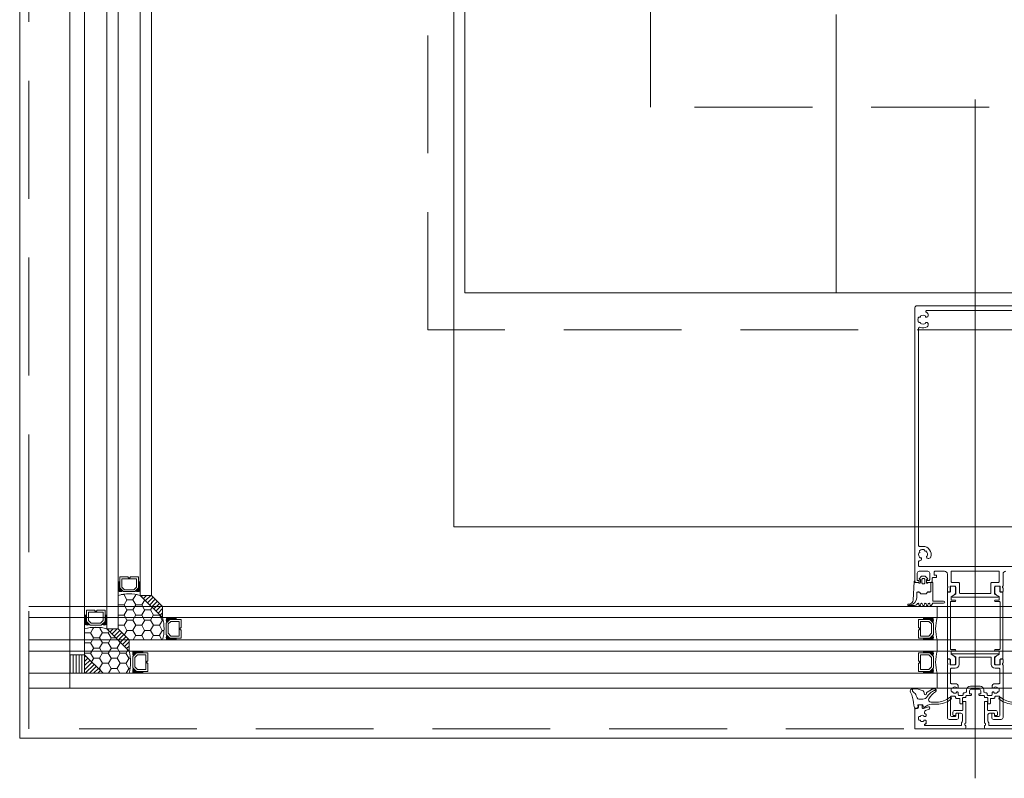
# Model space of a CAD drawing. Header units: millimetres. Extents: x 213386 to 459888, y 74252 to 208052.
# Tile 154 of 256: x 373037 to 373567, y 180171 to 180579. Entities that reach past the tile are written whole.
import ezdxf

# ---------------------------------------------------------------- set-up
doc = ezdxf.new("R2010")
doc.units = ezdxf.units.MM
doc.linetypes.add('CK_Čerchovaná 50', pattern=[6, 3, -1.5, 0, -1.5])
doc.linetypes.add('ČÁRKOVANÁ', pattern=[19.05, 12.7, -6.35])
for name, color, linetype, lineweight in [('FASÁDA DETAILNÍ', 255, 'Continuous', 0), ('NOVA', 255, 'Continuous', 0), ('TENKA', 255, 'Continuous', 0)]:
    doc.layers.add(name, color=color, linetype=linetype, lineweight=lineweight)
pattern_1 = [(225, (41476.3729, -73660.042), (1.122532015, -1.122532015), [])]

# ---------------------------------------------------------------- blocks, each defined once
blk = doc.blocks.new('433270')
blk.add_lwpolyline([(1, 0, 0.414364), (0, -1), (0, -1.4, 0.255924), (0.23, -1.83, -0.547723), (0.23, -3.17, 0.255924), (0, -3.6), (0, -14.6, 0.414214), (0.3, -14.9), (1.2, -14.9, 0.414214), (1.7, -14.4), (1.7, -10.3, -0.414214), (2, -10), (6, -10, 0.414248), (7, -9), (7, -7.7, 0.414179), (6.5, -7.2), (5.7, -7.2, 0.414232), (5.4, -7.5), (5.4, -8.2, -0.414198), (5.1, -8.5), (2.8, -8.5, -0.414204), (1.8, -7.5), (1.8, -4.49, -0.147432), (1.97, -3.94, 0.147461), (2.4, -2.5), (2.4, -2.3, -0.414214), (2.9, -1.8), (21.87, -1.8, -0.668178), (22.22, -2.65), (22.16, -2.72, 1), (21.59, -3.29), (21.52, -3.35, 0.198912), (21.38, -3.71), (21.38, -4.05, 0.414214), (22.08, -4.75), (22.38, -4.75, 0.576988), (22.64, -4.3, -0.311246), (24.56, -4.3, 0.576988), (24.82, -4.75), (25.3, -4.75, -0.260065), (25.3, -6.65), (24.82, -6.65, 0.576988), (24.56, -7.1, -0.311246), (22.64, -7.1, 0.576988), (22.38, -6.65), (22.08, -6.65, 0.414214), (21.38, -7.35), (21.38, -7.61, 0.267949), (21.63, -8.04), (21.89, -8.2, -0.637047), (21.73, -10), (19.83, -10.7, 0.315299), (19.5, -11.17), (19.5, -11.49, 0.520567), (20.17, -11.96), (22.83, -10.99, -0.520567), (23.5, -11.46), (23.5, -12.5, 0.414062), (24, -13), (25, -13, 0.414186), (25.5, -12.5), (25.5, -11.5, -0.414182), (26, -11), (27, -11, 0.414214), (27.5, -10.5), (27.5, -0.5, 0.414214), (27, 0), (1, 0)], format="xyb", close=True)
blk = doc.blocks.new('284325')
for points in [[(0.84, -5.23, -0.560316), (0.94, -4.73), (1.94, -4.36, 0.3153), (2.14, -4.08), (2.14, -1.89, 0.451558), (1.8, -1.59), (0.9, -1.7, -0.399586), (0.57, -1.46), (0.3, -0.07, -0.415977), (0.53, 0.29, 0.024107), (6.15, 1.24, 0.076636), (8.99, 2.34, -0.577615), (10.79, 1.3), (10.02, 1.37, 0.283171), (9.08, 0.9, -0.168429), (7.07, -0.74), (5.9, -1.16, 0.315302), (5.24, -2.1), (5.24, -4.21, 0.269719), (6.76, -6.82, -0.194797), (10.18, -11.53, -0.342663), (9.17, -11.17, 0.119207), (5.43, -7.59, 0.578571), (3.63, -8.62), (3.63, -11.77, 0.176415), (6.16, -18.72, -1), (5.24, -19.49, -0.176415), (2.43, -11.77), (2.43, -8.89, 0.208286), (0.84, -5.23)], [(8.95, -6.65), (10.32, -8.78, -0.134555), (10.79, -10.63, -0.339795), (10.19, -11.53, 0.194788), (6.76, -6.81, -0.269736), (5.25, -4.21), (5.25, -2.1, -0.315302), (5.9, -1.17), (7.07, -0.74, 0.168429), (9.09, 0.89, -0.283167), (10.01, 1.36), (10.79, 1.29), (10.79, -0.74, -0.070852), (10.71, -1.3), (9.95, -3.93, -0.241839), (9.08, -4.83), (7.93, -5.22, 0.836024), (8.08, -6.19), (8.11, -6.19, -0.255349), (8.95, -6.65)]]:
    blk.add_lwpolyline(points, format="xyb", close=True)
blk = doc.blocks.new('284336')
for points in [[(-0.7, -9.6), (-10, -9.6, 0.414511), (-10.51, -10.11), (-10.51, -15.51, -1), (-11.69, -15.51), (-11.69, -9.6), (-12.69, -8.95, -0.668884), (-12.6, -8.23), (-11.99, -8.01, 0.766384), (-11.99, -7.21), (-12.6, -6.99, -0.76831), (-12.6, -6.23), (-11.99, -6.01, 0.766384), (-11.99, -5.21), (-12.6, -4.99, -0.76831), (-12.6, -4.23), (-11.99, -4.01, 0.766384), (-11.99, -3.21), (-12.6, -2.99, -0.877523), (-12.5, -2.22), (-12.1, -2.22, 0.698129), (-11.83, -1.5, -0.220231), (-12.89, 0.78), (-12.89, 3.45, -0.157143), (-12.82, 3.68), (-12.69, 3.42, -0.067482), (-12.48, 2.53, 0.393136), (-8.66, -1.02), (-6.1, -1.02, -0.414214), (-5.61, -1.51), (-5.61, -2.22, -0.267949), (-5.85, -2.65), (-6.35, -2.93, 0.267949), (-6.61, -3.38), (-6.61, -5.84, 0.267949), (-6.35, -6.29), (-5.85, -6.57, -0.267949), (-5.61, -7), (-5.61, -8.11, 0.414215), (-5.1, -8.62), (-0.41, -8.62), (-0.41, -9.31, -0.414212), (-0.7, -9.6)], [(-0.41, 0), (-0.41, -2, 0.990243), (-0.4, -3.02), (0.9, -3.02, 0.414214), (1.21, -2.71), (1.21, -2.61, -0.668123), (1.71, -2.4), (2.75, -3.45, -0.199004), (2.89, -3.79), (2.89, -5.43, -0.199038), (2.75, -5.77), (1.71, -6.82, -0.668191), (1.21, -6.61), (1.21, -6.51, 0.414214), (0.9, -6.2), (-0.4, -6.2, 0.990269), (-0.41, -7.22), (-0.41, -8.6), (-5.1, -8.6, -0.414215), (-5.59, -8.11), (-5.59, -7, 0.267949), (-5.84, -6.56), (-6.34, -6.27, -0.267949), (-6.59, -5.84), (-6.59, -3.38, -0.267949), (-6.34, -2.95), (-5.84, -2.66, 0.267949), (-5.59, -2.22), (-5.59, -1.51, 0.414214), (-6.1, -1), (-8.66, -1, -0.393156), (-12.46, 2.53, 0.067572), (-12.67, 3.43), (-12.8, 3.7, -0.637545), (-12.12, 3.53), (-11.92, 2.53, 0.344315), (-10.06, 0.91), (0, 0.38, -0.406913), (0.39, 0), (-0.41, 0)], [(1.7, -4.31, 0.414235), (1.2, -3.81), (-0.7, -3.81, 0.414214), (-1.2, -4.31), (-1.2, -4.91, 0.414214), (-0.7, -5.41), (1.2, -5.41, 0.414235), (1.7, -4.91), (1.7, -4.31)]]:
    blk.add_lwpolyline(points, format="xyb", close=True)
blk = doc.blocks.new('A$C29162560')
at = {"layer": 'FASÁDA DETAILNÍ'}
h = blk.add_hatch(dxfattribs=at)
h.set_pattern_fill('HONEY', color=256, angle=180)
h.set_pattern_definition([(180, (41494.3736, -73678.042), (-4.7625, -2.74963), [3.175, -6.35]), (300, (41494.3736, -73678.042), (4.76249943, -2.74963099), [3.175, -6.35]), (240, (41494.3736, -73678.042), (-5.7e-07, -5.49926099), [-6.35, 3.175])])
edge = h.paths.add_edge_path()
edge.add_line((-881, -21687), (-887, -21681))
edge.add_line((-887, -21681), (-887, -21681))
edge.add_line((-887, -21681), (-887, -21663))
edge.add_arc((-881, -21684.89), 22.7, 74.6727, 105.3272, ccw=False)
edge.add_line((-875, -21663), (-863, -21675))
edge.add_arc((-884.89, -21681), 22.7, -15.3272, 15.3272, ccw=False)
edge.add_line((-863, -21687), (-881, -21687))
h = blk.add_hatch(dxfattribs=at)
h.set_pattern_fill('ANSI31', color=256, scale=0.5, angle=180)
h.set_pattern_definition([(225, (41494.3736, -73678.042), (1.122532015, -1.122532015), [])])
h.paths.add_polyline_path([(-875, -21663), (-869, -21663), (-863, -21669), (-863, -21675)])
h = blk.add_hatch(dxfattribs=at)
h.set_pattern_fill('HONEY', color=256, angle=180)
h.set_pattern_definition([(180, (41476.373, -73660.042), (-4.7625, -2.74963), [3.175, -6.35]), (300, (41476.373, -73660.042), (4.76249943, -2.74963099), [3.175, -6.35]), (240, (41476.373, -73660.042), (-5.7e-07, -5.49926099), [-6.35, 3.175])])
edge = h.paths.add_edge_path()
edge.add_line((-895, -21705), (-905, -21695))
edge.add_line((-905, -21695), (-905, -21695))
edge.add_line((-905, -21695), (-905, -21681))
edge.add_arc((-899, -21702.89), 22.7, 74.6727, 105.3272, ccw=False)
edge.add_line((-893, -21681), (-881, -21693))
edge.add_arc((-902.89, -21699), 22.7, -15.3272, 15.3272, ccw=False)
edge.add_line((-881, -21705), (-895, -21705))
h = blk.add_hatch(dxfattribs=at)
h.set_pattern_fill('ANSI31', color=256, scale=0.5, angle=180)
h.set_pattern_definition(pattern_1)
h.paths.add_polyline_path([(-893, -21681), (-887, -21681), (-881, -21687), (-881, -21693)])
h = blk.add_hatch(dxfattribs=at)
h.set_pattern_fill('ANSI31', color=256, scale=0.5, angle=225)
h.set_pattern_definition([(270, (41476.3729, -73660.042), (1.5875, -5e-16), [])])
h.paths.add_polyline_path([(-913, -21695), (-905, -21695), (-905, -21705), (-913, -21705)])
h = blk.add_hatch(dxfattribs=at)
h.set_pattern_fill('ANSI31', color=256, scale=0.5, angle=180)
h.set_pattern_definition(pattern_1)
h.paths.add_polyline_path([(-905, -21695), (-905, -21695), (-895, -21705), (-905, -21705)])
for p, q in [((-913, -19745.5), (-913, -21695)), ((-905, -21705), (-905, -19745.5)), ((-893, -19745.5), (-893, -21681)), ((-887, -21681), (-887, -19745.5)), ((-875, -19745.5), (-875, -21663)), ((-869, -21663), (-869, -19745.5)), ((-425, -21395.73), (-425, -21761.57)), ((-869, -21663), (-875, -21663)), ((-863, -21675), (-875, -21663)), ((-863, -21669), (-869, -21663)), ((4207, -21669), (-935, -21669)), ((-863, -21669), (-445.5, -21669)), ((-863, -21669), (-863, -21675)), ((-445.5, -21675), (-445.5, -21669)), ((-935, -21675), (4220.04, -21675)), ((-445.5, -21675), (-863, -21675)), ((-905, -21681), (-905, -21705)), ((-887, -21681), (-893, -21681)), ((-881, -21693), (-893, -21681)), ((-881, -21687), (-887, -21681)), ((4220.04, -21687), (-935, -21687)), ((-445.5, -21687), (-881, -21687)), ((-881, -21687), (-881, -21693)), ((-445.5, -21693), (-445.5, -21687)), ((-935, -21693), (4220.04, -21693)), ((-905, -21695), (-913, -21695)), ((-913, -21705), (-913, -21695)), ((-895, -21705), (-905, -21695)), ((-881, -21693), (-445.5, -21693)), ((4220.04, -21705), (-935, -21705)), ((-445.5, -21705), (-913, -21705)), ((-913, -21705), (-913, -21713)), ((-445.5, -21713), (-445.5, -21705)), ((-935, -21713), (4207, -21713)), ((-913, -21713), (-445.5, -21713))]:
    blk.add_line(p, q, dxfattribs=at)
for points in [[(25640, -21740), (-940, -21740), (-940, 1940), (25640, 1940)], [(25400, -21500), (-700, -21500), (-700, 1700), (25400, 1700)], [(-876, -21653), (-876, -21659), (-878, -21661), (-884, -21661), (-886, -21659), (-886, -21653), (-881.5, -21653), (-881.5, -21653.5), (-880.5, -21653.5), (-880.5, -21653)], [(-885, -21654), (-877, -21654), (-877, -21658.59), (-878.42, -21660), (-883.45, -21660), (-885, -21658.59)], [(-894, -21671), (-894, -21677), (-896, -21679), (-902, -21679), (-904, -21677), (-904, -21671), (-899.5, -21671), (-899.5, -21671.5), (-898.5, -21671.5), (-898.5, -21671)], [(-903, -21672), (-895, -21672), (-895, -21676.59), (-896.42, -21678), (-901.45, -21678), (-903, -21676.59)], [(-853, -21676), (-859, -21676), (-861, -21678), (-861, -21684), (-859, -21686), (-853, -21686), (-853, -21681.5), (-853.5, -21681.5), (-853.5, -21680.5), (-853, -21680.5)], [(-854, -21685), (-854, -21677), (-858.59, -21677), (-860, -21678.41), (-860, -21683.45), (-858.59, -21685)], [(-455.5, -21676), (-449.5, -21676), (-447.5, -21678), (-447.5, -21684), (-449.5, -21686), (-455.5, -21686), (-455.5, -21681.5), (-455, -21681.5), (-455, -21680.5), (-455.5, -21680.5)], [(-454.5, -21685), (-454.5, -21677), (-449.91, -21677), (-448.5, -21678.41), (-448.5, -21683.45), (-449.91, -21685)], [(-871, -21694), (-877, -21694), (-879, -21696), (-879, -21702), (-877, -21704), (-871, -21704), (-871, -21699.5), (-871.5, -21699.5), (-871.5, -21698.5), (-871, -21698.5)], [(-872, -21703), (-872, -21695), (-876.59, -21695), (-878, -21696.41), (-878, -21701.45), (-876.59, -21703)], [(-455.5, -21694), (-449.5, -21694), (-447.5, -21696), (-447.5, -21702), (-449.5, -21704), (-455.5, -21704), (-455.5, -21699.5), (-455, -21699.5), (-455, -21698.5), (-455.5, -21698.5)], [(-454.5, -21703), (-454.5, -21695), (-449.91, -21695), (-448.5, -21696.41), (-448.5, -21701.45), (-449.91, -21703)]]:
    blk.add_lwpolyline(points, close=True, dxfattribs=at)
at = {"layer": 'FASÁDA DETAILNÍ', "linetype": 'ČÁRKOVANÁ', "ltscale": 5}
for points in [[(25635, -21735), (-935, -21735), (-935, 1935), (25635, 1935)], [(25420, -21520), (-720, -21520), (-720, 1720), (25420, 1720)], [(25300, -21400), (-600, -21400), (-600, 1600), (25300, 1600)]]:
    blk.add_lwpolyline(points, close=True, dxfattribs=at)
at = {"layer": 'FASÁDA DETAILNÍ'}
blk.add_lwpolyline([(113.5, -21626), (-706, -21626), (-706, -19756.5)], dxfattribs=at)
for points in [[(-408.5, -21650, 0.414214), (-410, -21651.5), (-410, -21658, 0.338179), (-410.2, -21658.27), (-410.2, -21658.73, 0.338181), (-410, -21659), (-410, -21660.88, -0.414214), (-410.3, -21661.18), (-411.28, -21661.18, -0.414214), (-411.58, -21660.88), (-411.58, -21658.2, 0.414214), (-411.78, -21658), (-414, -21658, 0.414214), (-414.5, -21658.5), (-414.5, -21662.36), (-412.65, -21663.42, -0.267949), (-412.5, -21663.68), (-412.5, -21663.7, -0.414214), (-412.8, -21664), (-437.2, -21664, -0.414214), (-437.5, -21663.7), (-437.5, -21663.68, -0.267949), (-437.35, -21663.42), (-435.5, -21662.36), (-435.5, -21658.5, 0.414214), (-436, -21658), (-438.22, -21658, 0.414214), (-438.42, -21658.2), (-438.42, -21660.88, -0.414214), (-438.72, -21661.18), (-439.7, -21661.18, -0.414214), (-440, -21660.88), (-440, -21659, 0.338181), (-439.8, -21658.73), (-439.8, -21658.27, 0.338179), (-440, -21658), (-440, -21651.5, 0.414214), (-441.5, -21650), (-446.6, -21650, 0.414214), (-447.1, -21650.5), (-447.1, -21652.1), (-445.9, -21652.1), (-445.9, -21653.4), (-447.7, -21653.4, 0.414214), (-448.2, -21653.9), (-448.2, -21655.5, -0.414214), (-448.7, -21656), (-450.7, -21656, -0.414201), (-451.2, -21655.5), (-451.2, -21655), (-450, -21655, 0.414214), (-449.5, -21654.5), (-449.5, -21651, 0.414224), (-450.5, -21650), (-455.2, -21650, 0.414203), (-456.2, -21651), (-456.2, -21655), (-455.2, -21655), (-455.2, -21655.5, -0.41422), (-455.7, -21656), (-457, -21656, -0.414214), (-457.5, -21655.5), (-457.5, -21508, -0.414214), (-456.5, -21507), (-393.5, -21507, -0.414214)], [(-398.82, -21509.49), (-451.18, -21509.49, 0.814764), (-451.38, -21510.45, -0.037775), (-450.79, -21510.76, -0.258777), (-450.32, -21511.61), (-450.32, -21512.09, -0.414214), (-451.32, -21513.09), (-451.42, -21513.09, -0.64518), (-451.65, -21512.59, 0.341732), (-454.59, -21512.59, -0.64518), (-454.81, -21513.09), (-455.18, -21513.09, 0.298217), (-455.64, -21513.39, 0.208712), (-455.64, -21515.59, 0.298217), (-455.18, -21515.89), (-454.81, -21515.89, -0.64518), (-454.59, -21516.39, 0.341732), (-451.65, -21516.39, -0.64518), (-451.42, -21515.89), (-451.32, -21515.89, -0.414214), (-450.32, -21516.89), (-450.32, -21517.38, -0.258777), (-450.79, -21518.22, -0.242628), (-454.81, -21518.55, 0.534995), (-455.5, -21519.02), (-455.5, -21636.1, 0.414214), (-455, -21636.6), (-453.08, -21636.6, -0.503854), (-448.87, -21642.28, -0.258777), (-449.57, -21642.96), (-450.04, -21643.08, -0.414214), (-451.26, -21642.38), (-451.29, -21642.27, -0.64518), (-450.87, -21641.93, 0.341732), (-451.63, -21639.09, -0.64518), (-452.17, -21639), (-452.26, -21638.65, 0.298217), (-452.67, -21638.28, 0.208712), (-454.8, -21638.85, 0.298217), (-454.97, -21639.37), (-454.87, -21639.73, -0.64518), (-455.3, -21640.07, 0.341732), (-454.54, -21642.91, -0.64518), (-454, -21643), (-453.97, -21643.1, -0.472379), (-454.87, -21644.36), (-455, -21644.36, 0.414214), (-455.5, -21644.85), (-455.5, -21647, 0.414214), (-455, -21647.5), (-395, -21647.5, 0.414214)]]:
    blk.add_lwpolyline(points, format="xyb", dxfattribs=at)
for points in [[(-416.5, -21656.51, -0.414214), (-416, -21656.01), (-412.5, -21656.01, 0.414214), (-412, -21655.51), (-412, -21650.5, 0.414214), (-412.5, -21650), (-437.5, -21650, 0.414214), (-438, -21650.5), (-438, -21655.51, 0.414214), (-437.5, -21656.01), (-434, -21656.01, -0.414214), (-433.5, -21656.51), (-433.5, -21661.54, 0.414214), (-433, -21662.04), (-417, -21662.04, 0.414214), (-416.5, -21661.54), (-416.5, -21656.51)], [(-435.88, -21666.33), (-438.08, -21666.33, 0.414213), (-438.38, -21666.63), (-438.38, -21691.83, 0.414213), (-438.08, -21692.13), (-435.88, -21692.13, -1), (-435.88, -21692.93), (-437.69, -21692.93, 0.414214), (-437.99, -21693.23), (-437.99, -21694.12, 0.26795), (-437.49, -21694.99), (-436.53, -21695.54, -0.267949), (-435.53, -21697.27), (-435.53, -21699.67, -0.414214), (-436.33, -21700.47), (-437.9, -21700.47, -0.414214), (-438.37, -21700), (-438.37, -21697.6, 0.414214), (-438.7, -21697.27), (-439.68, -21697.27, -0.414214), (-439.98, -21696.97), (-439.98, -21661.51, -0.414214), (-439.68, -21661.21), (-438.7, -21661.21, 0.414214), (-438.37, -21660.88), (-438.37, -21658.48, -0.414214), (-437.9, -21658.01), (-436.33, -21658.01, -0.414214), (-435.53, -21658.81), (-435.53, -21661.21, -0.267949), (-436.53, -21662.94), (-437.49, -21663.49, 0.274486), (-437.99, -21664.33), (-437.99, -21665.23, 0.414214), (-437.69, -21665.53), (-435.88, -21665.53, -1), (-435.88, -21666.33)], [(-411.62, -21666.63), (-411.62, -21691.83, -0.414213), (-411.92, -21692.13), (-414.12, -21692.13, 1), (-414.12, -21692.93), (-412.31, -21692.93, -0.414214), (-412.01, -21693.23), (-412.01, -21694.12, -0.26795), (-412.51, -21694.99), (-413.47, -21695.54, 0.267949), (-414.47, -21697.27), (-414.47, -21699.67, 0.414214), (-413.67, -21700.47), (-412.1, -21700.47, 0.414214), (-411.63, -21700), (-411.63, -21697.6, -0.414214), (-411.3, -21697.27), (-410.32, -21697.27, 0.414214), (-410.02, -21696.97), (-410.02, -21661.51, 0.414214), (-410.32, -21661.21), (-411.3, -21661.21, -0.414214), (-411.63, -21660.88), (-411.63, -21658.48, 0.414214), (-412.1, -21658.01), (-413.67, -21658.01, 0.414214), (-414.47, -21658.81), (-414.47, -21661.21, 0.267949), (-413.47, -21662.94), (-412.51, -21663.49, -0.274486), (-412.01, -21664.33), (-412.01, -21665.23, -0.414214), (-412.31, -21665.53), (-414.12, -21665.53, 1), (-414.12, -21666.33), (-411.92, -21666.33, -0.414213), (-411.62, -21666.63)], [(-410, -21728.8, -0.414214), (-411, -21729.8), (-415.1, -21729.8, -0.414214), (-416.1, -21728.8), (-416.1, -21727, -0.414214), (-415.6, -21726.5), (-415.1, -21726.5, -0.414214), (-414.6, -21727), (-414.6, -21727.8, 0.414219), (-414.1, -21728.3), (-412.2, -21728.3, 0.414206), (-411.7, -21727.8), (-411.7, -21717.8, 0.414214), (-412.2, -21717.3), (-413.9, -21717.3, 0.414214), (-414.4, -21717.8), (-414.4, -21718, -0.414214), (-414.9, -21718.5), (-416.2, -21718.5, 0.414214), (-416.7, -21719), (-416.7, -21720.9, -0.414214), (-417.2, -21721.4), (-418.2, -21721.4), (-418.2, -21718.4, 0.414214), (-418.5, -21718.1), (-419.7, -21718.1, -0.413971), (-420, -21717.8), (-420, -21717.5, 0.414214), (-420.5, -21717), (-422.5, -21717, -0.414214), (-423, -21716.5), (-423, -21716), (-422, -21716), (-422, -21714.5, 0.414277), (-423, -21713.5), (-427, -21713.5, 0.414277), (-428, -21714.5), (-428, -21716), (-427, -21716), (-427, -21716.5, -0.414214), (-427.5, -21717), (-429.5, -21717, 0.414214), (-430, -21717.5), (-430, -21717.8, -0.413971), (-430.3, -21718.1), (-431.5, -21718.1, 0.414214), (-431.8, -21718.4), (-431.8, -21721.4), (-432.8, -21721.4, -0.414214), (-433.3, -21720.9), (-433.3, -21719, 0.414214), (-433.8, -21718.5), (-435.1, -21718.5, -0.414214), (-435.6, -21718), (-435.6, -21717.8, 0.414214), (-436.1, -21717.3), (-437.8, -21717.3, 0.414214), (-438.3, -21717.8), (-438.3, -21727.8, 0.414206), (-437.8, -21728.3), (-435.9, -21728.3, 0.414219), (-435.4, -21727.8), (-435.4, -21727, -0.414214), (-434.9, -21726.5), (-434.4, -21726.5, -0.414214), (-433.9, -21727), (-433.9, -21728.8, -0.414214), (-434.9, -21729.8), (-439, -21729.8, -0.414214), (-440, -21728.8), (-440, -21700.5, 0.338212), (-439.8, -21700.23), (-439.8, -21699.77, 0.338181), (-440, -21699.5), (-440, -21697.62, -0.414214), (-439.7, -21697.32), (-438.72, -21697.32, -0.414214), (-438.42, -21697.62), (-438.42, -21700.3, 0.414214), (-438.22, -21700.5), (-436, -21700.5, 0.414214), (-435.5, -21700), (-435.5, -21696.1), (-437.36, -21695.03, -0.767327), (-437.22, -21694.5), (-412.78, -21694.5, -0.767327), (-412.64, -21695.03), (-414.5, -21696.1), (-414.5, -21700, 0.414214), (-414, -21700.5), (-411.78, -21700.5, 0.414214), (-411.58, -21700.3), (-411.58, -21697.62, -0.414214), (-411.28, -21697.32), (-410.3, -21697.32, -0.414214), (-410, -21697.62), (-410, -21699.5, 0.338181), (-410.2, -21699.77), (-410.2, -21700.23, 0.338212), (-410, -21700.5), (-410, -21728.8)], [(-414.3, -21702.2, -0.417268), (-416.3, -21700.23), (-416.3, -21696.8, 0.414214), (-416.8, -21696.3), (-433.2, -21696.3, 0.414214), (-433.7, -21696.8), (-433.7, -21700.23, -0.417268), (-435.7, -21702.2), (-437.8, -21702.2, 0.414214), (-438.3, -21702.7), (-438.3, -21710.1, 0.414214), (-437.8, -21710.6), (-435.6, -21710.6, -0.414214), (-434.1, -21712.1), (-434.1, -21712.46, -0.414214), (-434.7, -21713.06), (-434.78, -21713.06, -0.576988), (-435.04, -21712.61, 0.311246), (-436.96, -21712.61, -0.576988), (-437.22, -21713.06), (-437.7, -21713.06, 0.260065), (-437.7, -21714.96), (-437.22, -21714.96, -0.576988), (-436.96, -21715.41, 0.311246), (-435.04, -21715.41, -0.576988), (-434.78, -21714.96), (-434.7, -21714.96, -0.414214), (-434.1, -21715.56), (-434.1, -21716.5, 0.414214), (-433.6, -21717), (-432, -21717, 0.414214), (-431.5, -21716.5), (-431.5, -21716, -0.414214), (-431, -21715.5), (-430.6, -21715.5, 0.414213), (-429.6, -21714.5), (-429.6, -21713.9, -0.414213), (-427.6, -21711.9), (-422.4, -21711.9, -0.414213), (-420.4, -21713.9), (-420.4, -21714.5, 0.414213), (-419.4, -21715.5), (-419, -21715.5, -0.414214), (-418.5, -21716), (-418.5, -21716.5, 0.414214), (-418, -21717), (-416.4, -21717, 0.414214), (-415.9, -21716.5), (-415.9, -21715.56, -0.414214), (-415.3, -21714.96), (-415.22, -21714.96, -0.576988), (-414.96, -21715.41, 0.311246), (-413.04, -21715.41, -0.576988), (-412.78, -21714.96), (-412.3, -21714.96, 0.260065), (-412.3, -21713.06), (-412.78, -21713.06, -0.576988), (-413.04, -21712.61, 0.311246), (-414.96, -21712.61, -0.576988), (-415.22, -21713.06), (-415.3, -21713.06, -0.414214), (-415.9, -21712.46), (-415.9, -21712.1, -0.414214), (-414.4, -21710.6), (-412.2, -21710.6, 0.414214), (-411.7, -21710.1), (-411.7, -21702.7, 0.414214), (-412.2, -21702.2), (-414.3, -21702.2)]]:
    blk.add_lwpolyline(points, format="xyb", close=True, dxfattribs=at)
for centre, radius, start, end in [((-886.5, -21655.14), 0.596, 213.0366, 326.9634), ((-886.5, -21655.43), 0.596, 213.0366, 326.9634), ((-886.5, -21655.72), 0.596, 213.0366, 326.9634), ((-886.5, -21656.01), 0.596, 213.0366, 326.9634), ((-886.5, -21656.31), 0.596, 213.0366, 326.9634), ((-886.5, -21656.6), 0.596, 213.0366, 326.9634), ((-886.5, -21656.89), 0.596, 213.0366, 326.9634), ((-886.5, -21657.18), 0.596, 213.0366, 326.9634), ((-886.5, -21657.48), 0.596, 213.0366, 326.9634), ((-875.5, -21655.14), 0.596, 213.0366, 326.9634), ((-875.5, -21655.43), 0.596, 213.0366, 326.9634), ((-875.5, -21655.72), 0.596, 213.0366, 326.9634), ((-875.5, -21656.01), 0.596, 213.0366, 326.9634), ((-875.5, -21656.31), 0.596, 213.0366, 326.9634), ((-875.5, -21656.6), 0.596, 213.0366, 326.9634), ((-875.5, -21656.89), 0.596, 213.0366, 326.9634), ((-875.5, -21657.18), 0.596, 213.0366, 326.9634), ((-875.5, -21657.48), 0.596, 213.0366, 326.9634), ((-886.5, -21657.77), 0.596, 213.0366, 326.9634), ((-886.5, -21658.06), 0.596, 213.0366, 326.9634), ((-886.5, -21658.35), 0.596, 213.0366, 326.9634), ((-886.5, -21658.65), 0.596, 213.0366, 326.9634), ((-886.36, -21658.66), 0.879, 223.5036, 316.0051), ((-886.22, -21658.57), 1.26, 231.5004, 308.0344), ((-886.08, -21658.41), 1.71, 237.3143, 302.7051), ((-885.93, -21658.16), 2.25, 241.5972, 298.4727), ((-885.76, -21657.82), 2.9, 244.7048, 294.6933), ((-885.65, -21657.45), 3.55, 247.591, 292.7062), ((-881, -21684.89), 22.7, 74.6728, 105.3272), ((-876.35, -21657.45), 3.55, 247.2938, 292.409), ((-876.24, -21657.82), 2.9, 245.3067, 295.2952), ((-876.07, -21658.16), 2.25, 241.5273, 298.4028), ((-875.93, -21658.41), 1.71, 237.2949, 302.6857), ((-875.79, -21658.57), 1.26, 231.9656, 308.4996), ((-875.64, -21658.66), 0.879, 223.9949, 316.4964), ((-875.5, -21657.77), 0.596, 213.0366, 326.9634), ((-875.5, -21658.06), 0.596, 213.0366, 326.9634), ((-875.5, -21658.35), 0.596, 213.0366, 326.9634), ((-875.5, -21658.65), 0.596, 213.0366, 326.9634), ((-904.5, -21673.14), 0.596, 213.0366, 326.9634), ((-904.5, -21673.43), 0.596, 213.0366, 326.9634), ((-893.5, -21673.14), 0.596, 213.0366, 326.9634), ((-893.5, -21673.43), 0.596, 213.0366, 326.9634), ((-904.5, -21673.72), 0.596, 213.0366, 326.9634), ((-904.5, -21674.01), 0.596, 213.0366, 326.9634), ((-904.5, -21674.31), 0.596, 213.0366, 326.9634), ((-904.5, -21674.6), 0.596, 213.0366, 326.9634), ((-904.5, -21674.89), 0.596, 213.0366, 326.9634), ((-904.5, -21675.18), 0.596, 213.0366, 326.9634), ((-904.5, -21675.48), 0.596, 213.0366, 326.9634), ((-904.5, -21675.77), 0.596, 213.0366, 326.9634), ((-904.5, -21676.06), 0.596, 213.0366, 326.9634), ((-904.5, -21676.35), 0.596, 213.0366, 326.9634), ((-904.5, -21676.65), 0.596, 213.0366, 326.9634), ((-904.36, -21676.66), 0.879, 223.5036, 316.0051), ((-904.22, -21676.57), 1.26, 231.5004, 308.0344), ((-904.08, -21676.41), 1.71, 237.3143, 302.7051), ((-903.93, -21676.16), 2.25, 241.5972, 298.4727), ((-903.76, -21675.82), 2.9, 244.7048, 294.6933), ((-903.65, -21675.45), 3.55, 247.591, 292.7062), ((-894.35, -21675.45), 3.55, 247.2938, 292.409), ((-894.24, -21675.82), 2.9, 245.3067, 295.2952), ((-894.07, -21676.16), 2.25, 241.5273, 298.4028), ((-893.93, -21676.41), 1.71, 237.2949, 302.6857), ((-893.79, -21676.57), 1.26, 231.9656, 308.4996), ((-893.64, -21676.66), 0.879, 223.9949, 316.4964), ((-893.5, -21673.72), 0.596, 213.0366, 326.9634), ((-893.5, -21674.01), 0.596, 213.0366, 326.9634), ((-893.5, -21674.31), 0.596, 213.0366, 326.9634), ((-893.5, -21674.6), 0.596, 213.0366, 326.9634), ((-893.5, -21674.89), 0.596, 213.0366, 326.9634), ((-893.5, -21675.18), 0.596, 213.0366, 326.9634), ((-893.5, -21675.48), 0.596, 213.0366, 326.9634), ((-893.5, -21675.77), 0.596, 213.0366, 326.9634), ((-893.5, -21676.06), 0.596, 213.0366, 326.9634), ((-893.5, -21676.35), 0.596, 213.0366, 326.9634), ((-893.5, -21676.65), 0.596, 213.0366, 326.9634), ((-884.89, -21681), 22.7, 344.6728, 15.3272), ((-857.45, -21676.35), 3.55, 157.591, 202.7062), ((-857.82, -21676.24), 2.9, 154.7048, 204.6933), ((-858.17, -21676.07), 2.25, 151.5972, 208.4727), ((-858.41, -21675.92), 1.71, 147.3143, 212.7051), ((-858.57, -21675.79), 1.26, 141.5004, 218.0344), ((-858.66, -21675.64), 0.879, 133.5036, 226.0051), ((-858.65, -21675.5), 0.596, 123.0366, 236.9634), ((-858.36, -21675.5), 0.596, 123.0366, 236.9634), ((-858.06, -21675.5), 0.596, 123.0366, 236.9634), ((-857.77, -21675.5), 0.596, 123.0366, 236.9634), ((-857.48, -21675.5), 0.596, 123.0366, 236.9634), ((-857.19, -21675.5), 0.596, 123.0366, 236.9634), ((-856.89, -21675.5), 0.596, 123.0366, 236.9634), ((-856.6, -21675.5), 0.596, 123.0366, 236.9634), ((-856.31, -21675.5), 0.596, 123.0366, 236.9634), ((-856.02, -21675.5), 0.596, 123.0366, 236.9634), ((-855.72, -21675.5), 0.596, 123.0366, 236.9634), ((-855.43, -21675.5), 0.596, 123.0366, 236.9634), ((-855.14, -21675.5), 0.596, 123.0366, 236.9634), ((-453.36, -21675.5), 0.596, 303.0366, 56.9634), ((-453.07, -21675.5), 0.596, 303.0366, 56.9634), ((-452.78, -21675.5), 0.596, 303.0366, 56.9634), ((-452.49, -21675.5), 0.596, 303.0366, 56.9634), ((-452.19, -21675.5), 0.596, 303.0366, 56.9634), ((-451.9, -21675.5), 0.596, 303.0366, 56.9634), ((-451.61, -21675.5), 0.596, 303.0366, 56.9634), ((-451.32, -21675.5), 0.596, 303.0366, 56.9634), ((-451.02, -21675.5), 0.596, 303.0366, 56.9634), ((-450.73, -21675.5), 0.596, 303.0366, 56.9634), ((-450.44, -21675.5), 0.596, 303.0366, 56.9634), ((-450.15, -21675.5), 0.596, 303.0366, 56.9634), ((-449.85, -21675.5), 0.596, 303.0366, 56.9634), ((-449.84, -21675.64), 0.879, 313.9949, 46.4964), ((-449.93, -21675.79), 1.26, 321.9656, 38.4996), ((-450.09, -21675.92), 1.71, 327.2949, 32.6857), ((-450.34, -21676.07), 2.25, 331.5273, 28.4028), ((-450.68, -21676.24), 2.9, 335.3067, 25.2952), ((-451.05, -21676.35), 3.55, 337.2938, 22.409), ((-423.61, -21681), 22.7, 164.6728, 195.3272), ((-899, -21702.89), 22.7, 74.6728, 105.3272), ((-857.45, -21685.65), 3.55, 157.2938, 202.409), ((-451.05, -21685.65), 3.55, 337.591, 22.7062), ((-857.82, -21685.76), 2.9, 155.3067, 205.2952), ((-858.17, -21685.93), 2.25, 151.5273, 208.4028), ((-858.41, -21686.08), 1.71, 147.2949, 212.6857), ((-858.57, -21686.21), 1.26, 141.9656, 218.4996), ((-858.66, -21686.36), 0.879, 133.9949, 226.4964), ((-858.65, -21686.5), 0.596, 123.0366, 236.9634), ((-858.36, -21686.5), 0.596, 123.0366, 236.9634), ((-858.06, -21686.5), 0.596, 123.0366, 236.9634), ((-857.77, -21686.5), 0.596, 123.0366, 236.9634), ((-857.48, -21686.5), 0.596, 123.0366, 236.9634), ((-857.19, -21686.5), 0.596, 123.0366, 236.9634), ((-856.89, -21686.5), 0.596, 123.0366, 236.9634), ((-856.6, -21686.5), 0.596, 123.0366, 236.9634), ((-856.31, -21686.5), 0.596, 123.0366, 236.9634), ((-856.02, -21686.5), 0.596, 123.0366, 236.9634), ((-855.72, -21686.5), 0.596, 123.0366, 236.9634), ((-855.43, -21686.5), 0.596, 123.0366, 236.9634), ((-855.14, -21686.5), 0.596, 123.0366, 236.9634), ((-453.36, -21686.5), 0.596, 303.0366, 56.9634), ((-453.07, -21686.5), 0.596, 303.0366, 56.9634), ((-452.78, -21686.5), 0.596, 303.0366, 56.9634), ((-452.49, -21686.5), 0.596, 303.0366, 56.9634), ((-452.19, -21686.5), 0.596, 303.0366, 56.9634), ((-451.9, -21686.5), 0.596, 303.0366, 56.9634), ((-451.61, -21686.5), 0.596, 303.0366, 56.9634), ((-451.32, -21686.5), 0.596, 303.0366, 56.9634), ((-451.02, -21686.5), 0.596, 303.0366, 56.9634), ((-450.73, -21686.5), 0.596, 303.0366, 56.9634), ((-450.44, -21686.5), 0.596, 303.0366, 56.9634), ((-450.15, -21686.5), 0.596, 303.0366, 56.9634), ((-449.85, -21686.5), 0.596, 303.0366, 56.9634), ((-449.84, -21686.36), 0.879, 313.5036, 46.0051), ((-449.93, -21686.21), 1.26, 321.5004, 38.0344), ((-450.09, -21686.08), 1.71, 327.3143, 32.7051), ((-450.34, -21685.93), 2.25, 331.5972, 28.4727), ((-450.68, -21685.76), 2.9, 334.7048, 24.6933), ((-902.89, -21699), 22.7, 344.6728, 15.3272), ((-875.45, -21694.35), 3.55, 157.591, 202.7062), ((-875.82, -21694.24), 2.9, 154.7048, 204.6933), ((-876.17, -21694.07), 2.25, 151.5972, 208.4727), ((-876.41, -21693.92), 1.71, 147.3143, 212.7051), ((-876.57, -21693.79), 1.26, 141.5004, 218.0344), ((-876.66, -21693.64), 0.879, 133.5036, 226.0051), ((-876.65, -21693.5), 0.596, 123.0366, 236.9634), ((-876.36, -21693.5), 0.596, 123.0366, 236.9634), ((-876.06, -21693.5), 0.596, 123.0366, 236.9634), ((-875.77, -21693.5), 0.596, 123.0366, 236.9634), ((-875.48, -21693.5), 0.596, 123.0366, 236.9634), ((-875.19, -21693.5), 0.596, 123.0366, 236.9634), ((-874.89, -21693.5), 0.596, 123.0366, 236.9634), ((-874.6, -21693.5), 0.596, 123.0366, 236.9634), ((-874.31, -21693.5), 0.596, 123.0366, 236.9634), ((-874.02, -21693.5), 0.596, 123.0366, 236.9634), ((-873.72, -21693.5), 0.596, 123.0366, 236.9634), ((-873.43, -21693.5), 0.596, 123.0366, 236.9634), ((-873.14, -21693.5), 0.596, 123.0366, 236.9634), ((-453.36, -21693.5), 0.596, 303.0366, 56.9634), ((-453.07, -21693.5), 0.596, 303.0366, 56.9634), ((-452.78, -21693.5), 0.596, 303.0366, 56.9634), ((-452.49, -21693.5), 0.596, 303.0366, 56.9634), ((-452.19, -21693.5), 0.596, 303.0366, 56.9634), ((-451.9, -21693.5), 0.596, 303.0366, 56.9634), ((-451.61, -21693.5), 0.596, 303.0366, 56.9634), ((-451.32, -21693.5), 0.596, 303.0366, 56.9634), ((-451.02, -21693.5), 0.596, 303.0366, 56.9634), ((-450.73, -21693.5), 0.596, 303.0366, 56.9634), ((-450.44, -21693.5), 0.596, 303.0366, 56.9634), ((-450.15, -21693.5), 0.596, 303.0366, 56.9634), ((-449.85, -21693.5), 0.596, 303.0366, 56.9634), ((-449.84, -21693.64), 0.879, 313.9949, 46.4964), ((-449.93, -21693.79), 1.26, 321.9656, 38.4996), ((-450.09, -21693.92), 1.71, 327.2949, 32.6857), ((-450.34, -21694.07), 2.25, 331.5273, 28.4028), ((-450.68, -21694.24), 2.9, 335.3067, 25.2952), ((-451.05, -21694.35), 3.55, 337.2938, 22.409), ((-423.61, -21699), 22.7, 164.6728, 195.3272), ((-875.45, -21703.65), 3.55, 157.2938, 202.409), ((-875.82, -21703.76), 2.9, 155.3067, 205.2952), ((-876.17, -21703.93), 2.25, 151.5273, 208.4028), ((-876.41, -21704.08), 1.71, 147.2949, 212.6857), ((-876.57, -21704.21), 1.26, 141.9656, 218.4996), ((-876.66, -21704.36), 0.879, 133.9949, 226.4964), ((-876.65, -21704.5), 0.596, 123.0366, 236.9634), ((-876.36, -21704.5), 0.596, 123.0366, 236.9634), ((-876.06, -21704.5), 0.596, 123.0366, 236.9634), ((-875.77, -21704.5), 0.596, 123.0366, 236.9634), ((-875.48, -21704.5), 0.596, 123.0366, 236.9634), ((-875.19, -21704.5), 0.596, 123.0366, 236.9634), ((-874.89, -21704.5), 0.596, 123.0366, 236.9634), ((-874.6, -21704.5), 0.596, 123.0366, 236.9634), ((-874.31, -21704.5), 0.596, 123.0366, 236.9634), ((-874.02, -21704.5), 0.596, 123.0366, 236.9634), ((-873.72, -21704.5), 0.596, 123.0366, 236.9634), ((-873.43, -21704.5), 0.596, 123.0366, 236.9634), ((-873.14, -21704.5), 0.596, 123.0366, 236.9634), ((-453.36, -21704.5), 0.596, 303.0366, 56.9634), ((-453.07, -21704.5), 0.596, 303.0366, 56.9634), ((-452.78, -21704.5), 0.596, 303.0366, 56.9634), ((-452.49, -21704.5), 0.596, 303.0366, 56.9634), ((-452.19, -21704.5), 0.596, 303.0366, 56.9634), ((-451.9, -21704.5), 0.596, 303.0366, 56.9634), ((-451.61, -21704.5), 0.596, 303.0366, 56.9634), ((-451.32, -21704.5), 0.596, 303.0366, 56.9634), ((-451.02, -21704.5), 0.596, 303.0366, 56.9634), ((-450.73, -21704.5), 0.596, 303.0366, 56.9634), ((-450.44, -21704.5), 0.596, 303.0366, 56.9634), ((-450.15, -21704.5), 0.596, 303.0366, 56.9634), ((-449.85, -21704.5), 0.596, 303.0366, 56.9634), ((-449.84, -21704.36), 0.879, 313.5036, 46.0051), ((-449.93, -21704.21), 1.26, 321.5004, 38.0344), ((-450.09, -21704.08), 1.71, 327.3143, 32.7051), ((-450.34, -21703.93), 2.25, 331.5972, 28.4727), ((-450.68, -21703.76), 2.9, 334.7048, 24.6933), ((-451.05, -21703.65), 3.55, 337.591, 22.7062)]:
    blk.add_arc(centre, radius, start, end, dxfattribs=at)
for name, p, rotation in [('284336', (-457.5, -21655.59), 90), ('284325', (-457.5, -21724.14), 90), ('433270', (-430, -21735), 180)]:
    blk.add_blockref(name, p, dxfattribs=dict(at, rotation=rotation))
at = {"layer": 'FASÁDA DETAILNÍ', "xscale": -1}
for name, p, rotation in [('284325', (-392.5, -21724.14), 270), ('433270', (-420, -21735), 180)]:
    blk.add_blockref(name, p, dxfattribs=dict(at, rotation=rotation))

msp = doc.modelspace()

# ---------------------------------------------------------------- linework, layer by layer
at = {"layer": 'TENKA', "linetype": 'CK_Čerchovaná 50', "ltscale": 50}
msp.add_line((373476.638, 180432.154), (373476.638, 203632.154), dxfattribs=at)

# ---------------------------------------------------------------- block references
at = {"layer": 'NOVA'}
msp.add_blockref('A$C29162560', (373976.638, 201932.154), dxfattribs=at)

doc.saveas('drawing.dxf')
